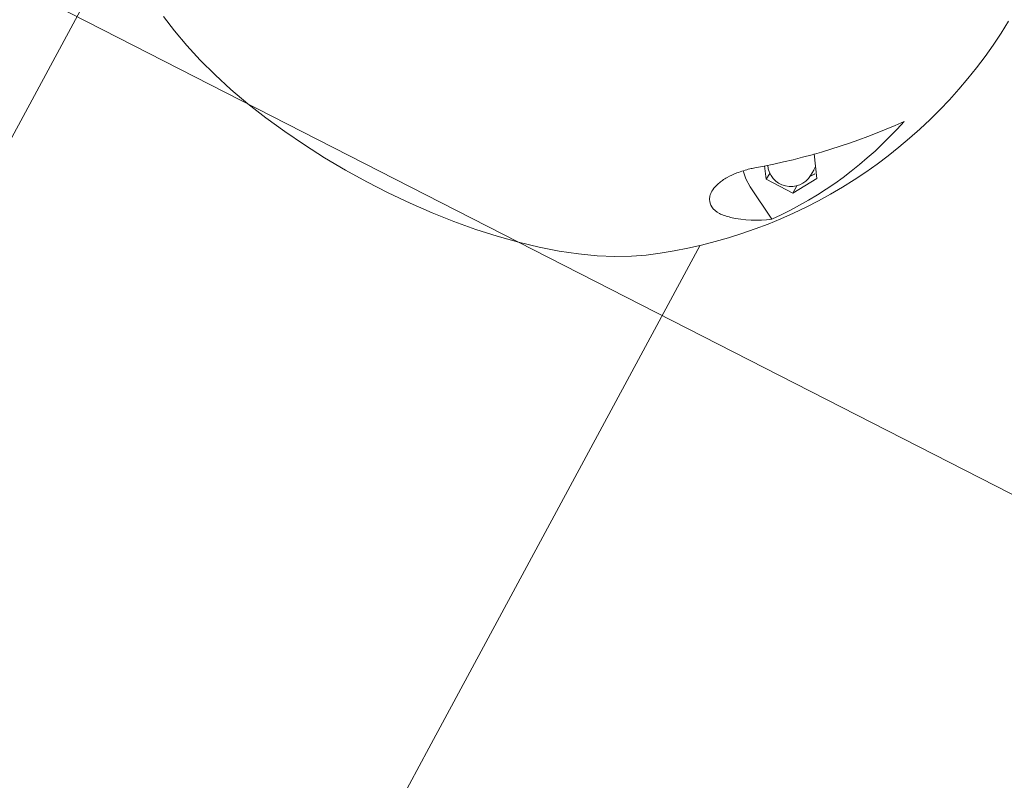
# Model space of a CAD drawing. Extents: x 5459245 to 5462690, y 5971016 to 5972523.
# Tile 106 of 136: x 5462453.373 to 5462453.572, y 5972212.065 to 5972212.219. Entities that reach past the tile are written whole.
import ezdxf

# ---------------------------------------------------------------- set-up
doc = ezdxf.new("R2010")
doc.units = 0
doc.layers.add('A_MAŁA ARCHITEKTURA', color=195, linetype='CONTINUOUS', lineweight=9)

# ---------------------------------------------------------------- blocks, each defined once
blk = doc.blocks.new('A$C43995eb0')
at = {"layer": 'A_MAŁA ARCHITEKTURA'}
blk.add_line((2397.12, 781.98), (2397.12, 1481.29), dxfattribs=at)
at = {"layer": 'A_MAŁA ARCHITEKTURA', "linetype": 'Continuous'}
for p, q in [((2358.18, 1169.81), (2353.99, 1167.07)), ((2362.99, 1166.83), (2358.18, 1169.81)), ((2358.2, 1168.39), (2356.97, 1168.48)), ((2362.99, 1166.83), (2361.3, 1166.89)), ((2362.99, 1160.72), (2362.99, 1166.83)), ((2365.81, 1158.56), (2369.67, 1165.44)), ((2360.71, 1159.22), (2362.99, 1160.72)), ((2362.99, 1160.72), (2361.57, 1160.86)), ((2496.56, 1152.34), (2380.94, 1154.96)), ((2668.97, 1148.45), (2496.56, 1152.34)), ((2377.94, 1021.99), (2493.56, 1019.38))]:
    blk.add_line(p, q, dxfattribs=at)
at = {"layer": 'A_MAŁA ARCHITEKTURA', "linetype": 'Continuous', "flags": 128}
for points in [[(2356.97, 1168.48), (2356.87, 1168.49), (2356.1, 1168.45)], [(2363.57, 1155.84), (2364.77, 1157.05), (2365.81, 1158.56)], [(2387.67, 1146.1), (2389.24, 1143.57), (2390.84, 1140.59), (2392.33, 1137.33), (2393.72, 1133.81), (2394.99, 1130.05), (2396.13, 1126.06), (2397.14, 1121.88), (2398.02, 1117.52), (2398.76, 1113.01), (2399.36, 1108.37), (2399.8, 1103.62), (2400.1, 1098.79), (2400.25, 1093.91), (2400.24, 1089), (2400.09, 1084.08), (2399.78, 1079.2), (2399.32, 1074.36), (2398.72, 1069.6), (2397.97, 1064.94), (2397.09, 1060.4), (2396.07, 1056.02), (2394.91, 1051.81), (2393.64, 1047.8), (2392.25, 1044.01), (2390.75, 1040.45), (2389.15, 1037.15)]]:
    blk.add_lwpolyline(points, dxfattribs=at)
at = {"layer": 'A_MAŁA ARCHITEKTURA', "linetype": 'Continuous'}
for centre, radius, start, end in [((2304.78, 1090.16), 100, 34.0122, 85.7556), ((2319.83, 1102.73), 80.1, 51.5199, 75.5225), ((2257.89, 1078.14), 130.97, 37.3674, 51.2587), ((2357.85, 1163.72), 4.69, 301.5638, 85.7556), ((2350.25, 1152.06), 23.59, 14.1335, 34.556)]:
    blk.add_arc(centre, radius, start, end, dxfattribs=at)
for points, knots in [([(2358.57, 1168.29), (2358.25, 1168.54), (2357.83, 1168.86), (2357.37, 1169.13), (2357.25, 1169.2)], [0, 0, 0, 0, 0.7520179, 1, 1, 1, 1]), ([(2373.12, 1157.82), (2373.28, 1157.01), (2373.6, 1155.39), (2373.13, 1153.52), (2372.13, 1152.46), (2370.96, 1152.07), (2369.77, 1152.04), (2368.19, 1152.43), (2366.3, 1153.44), (2364.35, 1154.98), (2362.94, 1156.44), (2362.19, 1157.37), (2361.98, 1157.63)], [0, 0, 0, 0, 0.1748161, 0.3491212, 0.4877587, 0.558039, 0.6281306, 0.7116533, 0.7956879, 0.8703445, 0.964497, 1, 1, 1, 1])]:
    blk.add_open_spline(points, degree=3, knots=knots, dxfattribs=at)

msp = doc.modelspace()

# ---------------------------------------------------------------- block references
at = {"layer": 'A_MAŁA ARCHITEKTURA', "xscale": 0.001, "yscale": 0.001, "zscale": 0.001, "rotation": 242.9301705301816}
msp.add_blockref('A$C43995eb0', (5462453.5658, 5972214.81866), dxfattribs=at)

doc.saveas('drawing.dxf')
